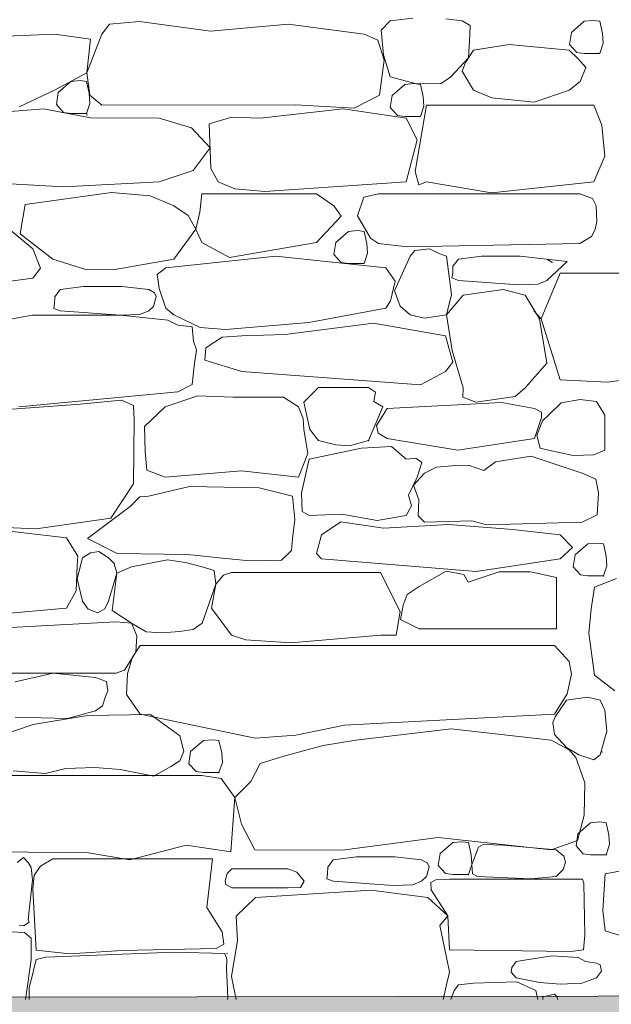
# Model space of a CAD drawing. Header units: millimetres. Extents: x -25516 to 3801, y -6942 to 11332.
# Tile 8 of 33: x -17907 to -16702, y 385 to 2392. Entities that reach past the tile are written whole.
import ezdxf

# ---------------------------------------------------------------- set-up
doc = ezdxf.new("R2010")
doc.units = ezdxf.units.MM
doc.header["$MEASUREMENT"] = 0
doc.linetypes.add('Wipeout_Contour', pattern=[1000, 0, -1000])
for name, color, linetype in [('POHLED ZÁPADNÍ_1_Konstrukce - krov', 7, 'Continuous'), ('POHLED ZÁPADNÍ_1_Situace - terén', 7, 'Continuous'), ('POHLED ZÁPADNÍ_1_Výplně - Povrchové', 7, 'Continuous'), ('POHLED ZÁPADNÍ_1_Výplně – Řezové', 7, 'Continuous')]:
    doc.layers.add(name, color=color, linetype=linetype)

# ---------------------------------------------------------------- blocks, each defined once
blk = doc.blocks.new('*X2', base_point=(-25798.9, -9432.9))
at = {"layer": 'POHLED ZÁPADNÍ_1_Výplně - Povrchové', "color": 253, "linetype": 'Continuous', "lineweight": 13}
for p, q in [((-17662.9, 2388.1), (-17724.1, 2382.4)), ((-17518.5, 2368.6), (-17662.9, 2388.1)), ((-17151.9, 2389.7), (-17170.8, 2370.2)), ((-17105.8, 2394.6), (-17151.9, 2389.7)), ((-17005.2, 2389.7), (-17038.8, 2393.4)), ((-16988.9, 2379.9), (-17005.2, 2389.7)), ((-16756.8, 2388.4), (-16782.8, 2365.7)), ((-16738.3, 2390), (-16756.8, 2388.4)), ((-16725.1, 2388.4), (-16738.3, 2390)), ((-16719.3, 2363.3), (-16725.1, 2388.4)), ((-17724.1, 2382.4), (-17739.5, 2362.3)), ((-17359.9, 2382.8), (-17518.5, 2368.6)), ((-17205.3, 2362.3), (-17359.9, 2382.8)), ((-17170.8, 2370.2), (-17165.8, 2320)), ((-16990, 2361.3), (-16988.9, 2379.9)), ((-17835.8, 2362.3), (-18022.3, 2354.4)), ((-17762.9, 2351.7), (-17835.8, 2362.3)), ((-17739.5, 2362.3), (-17770.3, 2283.4)), ((-17770.3, 2283.4), (-17762.9, 2351.7)), ((-17177.6, 2349.9), (-17205.3, 2362.3)), ((-17164.2, 2309.4), (-17177.6, 2349.9)), ((-16992.8, 2314.3), (-16990, 2361.3)), ((-16782.8, 2365.7), (-16786.5, 2341.2)), ((-16718.1, 2343.7), (-16719.3, 2363.3)), ((-16982.5, 2329.9), (-16998.7, 2304.4)), ((-16910, 2341.1), (-16982.5, 2329.9)), ((-16787.6, 2329.9), (-16910, 2341.1)), ((-16769.8, 2312.8), (-16787.6, 2329.9)), ((-16786.5, 2341.2), (-16771.8, 2325)), ((-16725.1, 2323), (-16718.1, 2343.7)), ((-17174.1, 2237.9), (-17164.2, 2309.4)), ((-17165.8, 2320), (-17151.9, 2275.5)), ((-17028.4, 2275.5), (-16992.8, 2314.3)), ((-16771.8, 2325), (-16756.8, 2323)), ((-16753.7, 2294.5), (-16769.8, 2312.8)), ((-16756.8, 2323), (-16725.1, 2323)), ((-16998.7, 2304.4), (-17005.2, 2286.5)), ((-16765.2, 2265.8), (-16753.7, 2294.5)), ((-17835.8, 2248.1), (-17770.3, 2283.4)), ((-17784.1, 2267.5), (-17802.6, 2265.8)), ((-17770.7, 2265.8), (-17784.1, 2267.5)), ((-17770.3, 2283.4), (-17764.2, 2237.6)), ((-17151.9, 2275.5), (-17098.4, 2261.2)), ((-17048.5, 2261.8), (-17028.4, 2275.5)), ((-17005.2, 2286.5), (-16982.5, 2248.1)), ((-17908.1, 2214.4), (-17835.8, 2248.1)), ((-17802.6, 2265.8), (-17828.6, 2243.2)), ((-17765.2, 2241.7), (-17770.7, 2265.8)), ((-17122.1, 2259.9), (-17148.2, 2237.3)), ((-17103.7, 2261.6), (-17122.1, 2259.9)), ((-17090.5, 2259.9), (-17103.7, 2261.6)), ((-17098.4, 2261.2), (-17048.5, 2261.8)), ((-17084.7, 2234.9), (-17090.5, 2259.9)), ((-16982.5, 2248.1), (-16945.2, 2232.6)), ((-16858.8, 2223.8), (-16787.6, 2248.1)), ((-16787.6, 2248.1), (-16765.2, 2265.8)), ((-17828.6, 2243.2), (-17832.3, 2218.7)), ((-17763.9, 2221.1), (-17765.2, 2241.7)), ((-17764.2, 2237.6), (-17739.5, 2217.7)), ((-17225.7, 2211.2), (-17174.1, 2237.9)), ((-17148.2, 2237.3), (-17151.9, 2212.8)), ((-17083.5, 2215.2), (-17084.7, 2234.9)), ((-16945.2, 2232.6), (-16858.8, 2223.8)), ((-17858.6, 2210), (-18095.9, 2190.7)), ((-17763.1, 2191.7), (-17858.6, 2210)), ((-17832.3, 2218.7), (-17817.6, 2202.4)), ((-17770.9, 2200.5), (-17763.9, 2221.1)), ((-17739.5, 2217.7), (-17344.6, 2218.4)), ((-17247.9, 2210), (-17417.3, 2190.7)), ((-17344.6, 2218.4), (-17225.7, 2211.2)), ((-17119.7, 2190.7), (-17247.9, 2210)), ((-17151.9, 2212.8), (-17137.1, 2196.5)), ((-17078.1, 2217.7), (-17101.1, 2082.4)), ((-17090.5, 2194.6), (-17083.5, 2215.2)), ((-16737, 2217.7), (-17078.1, 2217.7)), ((-16721.2, 2176.8), (-16737, 2217.7)), ((-17817.6, 2202.4), (-17802.6, 2200.5)), ((-17802.6, 2200.5), (-17770.9, 2200.5)), ((-17622.9, 2190.7), (-17763.1, 2191.7)), ((-17556.7, 2171.4), (-17622.9, 2190.7)), ((-17474.9, 2193.2), (-17520.8, 2179.5)), ((-17417.3, 2190.7), (-17474.9, 2193.2)), ((-17137.1, 2196.5), (-17122.1, 2194.6)), ((-17122.1, 2194.6), (-17090.5, 2194.6)), ((-17097.3, 2147), (-17119.7, 2190.7)), ((-17519.2, 2130.5), (-17556.7, 2171.4)), ((-17520.8, 2179.5), (-17517.3, 2088.5)), ((-16715.1, 2113.3), (-16721.2, 2176.8)), ((-17553.6, 2084.3), (-17519.2, 2130.5)), ((-17119.7, 2061.3), (-17097.3, 2147)), ((-16737, 2061.3), (-16715.1, 2113.3)), ((-17517.3, 2088.5), (-17502.8, 2061.3)), ((-17622.9, 2061.3), (-17553.6, 2084.3)), ((-17101.1, 2082.4), (-17093.9, 2054.9)), ((-18011.5, 2061.3), (-17817.4, 2051.4)), ((-17817.4, 2051.4), (-17622.9, 2061.3)), ((-17502.8, 2061.3), (-17468.4, 2047.2)), ((-17468.4, 2047.2), (-17407.3, 2041.9)), ((-17407.3, 2041.9), (-17119.7, 2061.3)), ((-17093.9, 2054.9), (-17078.1, 2061.3)), ((-17078.1, 2061.3), (-16945.6, 2038.8)), ((-16945.6, 2038.8), (-16737, 2061.3)), ((-17720.3, 2039.2), (-17896.2, 2014.8)), ((-17641.5, 2032.7), (-17720.3, 2039.2)), ((-17592.8, 2012.1), (-17641.5, 2032.7)), ((-17536.2, 2036.9), (-17539.9, 1999.5)), ((-17302.6, 2036.9), (-17536.2, 2036.9)), ((-17266.6, 2011.7), (-17302.6, 2036.9)), ((-17205.7, 2030.2), (-17218.5, 1992.3)), ((-17175.8, 2036.9), (-17205.7, 2030.2)), ((-16765.9, 2036.9), (-17175.8, 2036.9)), ((-16740, 2027.1), (-16765.9, 2036.9)), ((-16732.4, 2012.1), (-16740, 2027.1)), ((-17896.2, 2014.8), (-17906, 1955.1)), ((-17564, 1993), (-17592.8, 2012.1)), ((-17251.7, 1991.4), (-17266.6, 2011.7)), ((-16731.2, 1980.4), (-16732.4, 2012.1)), ((-17548.3, 1964.7), (-17564, 1993)), ((-17539.9, 1999.5), (-17548.3, 1964.7)), ((-17302.6, 1937.7), (-17251.7, 1991.4)), ((-17218.5, 1992.3), (-17192, 1946.3)), ((-17880.4, 1924.8), (-17945.4, 1978.8)), ((-16734.6, 1963.9), (-16731.2, 1980.4)), ((-17906, 1955.1), (-17839.8, 1903.6)), ((-17592.8, 1903.6), (-17548.3, 1964.7)), ((-17548.3, 1964.7), (-17536.2, 1937.7)), ((-17237, 1960.3), (-17263, 1937.7)), ((-17218.6, 1962), (-17237, 1960.3)), ((-17205.3, 1960.3), (-17218.6, 1962)), ((-17199.5, 1935.3), (-17205.3, 1960.3)), ((-16765.9, 1935.9), (-16742.2, 1950)), ((-16742.2, 1950), (-16734.6, 1963.9)), ((-17536.2, 1937.7), (-17479.5, 1907.3)), ((-17479.5, 1907.3), (-17302.6, 1937.7)), ((-17263, 1937.7), (-17266.7, 1913.2)), ((-17198.3, 1915.6), (-17199.5, 1935.3)), ((-17192, 1946.3), (-17175.8, 1935.9)), ((-17175.8, 1935.9), (-17116.7, 1928.7)), ((-17116.7, 1928.7), (-16765.9, 1935.9)), ((-17864.4, 1885.2), (-17880.4, 1924.8)), ((-17385.1, 1910), (-17609.4, 1885.7)), ((-17161.2, 1885.7), (-17385.1, 1910)), ((-17266.7, 1913.2), (-17252, 1896.9)), ((-17205.3, 1895), (-17198.3, 1915.6)), ((-17111.7, 1909.5), (-17143.2, 1838.9)), ((-17102.2, 1921.1), (-17111.7, 1909.5)), ((-17072, 1924.8), (-17102.2, 1921.1)), ((-17050.8, 1914.7), (-17072, 1924.8)), ((-17037.1, 1909.5), (-17050.8, 1914.7)), ((-17026.9, 1831.6), (-17037.1, 1909.5)), ((-16965.8, 1909.8), (-17013.1, 1903.6)), ((-16928.3, 1910), (-16965.8, 1909.8)), ((-16887.4, 1909.7), (-16928.3, 1910)), ((-16791.6, 1899), (-16887.4, 1909.7)), ((-17839.8, 1903.6), (-17770.3, 1882.1)), ((-17713, 1882.9), (-17592.8, 1903.6)), ((-17252, 1896.9), (-17237, 1895)), ((-17237, 1895), (-17205.3, 1895)), ((-17024.2, 1889.1), (-17024.6, 1875.1)), ((-17013.1, 1903.6), (-17024.2, 1889.1)), ((-16821.1, 1897.1), (-16832.8, 1903.6)), ((-16832.8, 1860.4), (-16791.6, 1899)), ((-17880.4, 1864.9), (-17864.4, 1885.2)), ((-17770.3, 1882.1), (-17713, 1882.9)), ((-17609.4, 1885.7), (-17627, 1872.1)), ((-17627, 1872.1), (-17622.9, 1844)), ((-17141.9, 1858.8), (-17161.2, 1885.7)), ((-17024.6, 1875.1), (-17026.4, 1865.3)), ((-16805.5, 1875.1), (-16844.6, 1782.2)), ((-16673.7, 1875.1), (-16805.5, 1875.1)), ((-18044.8, 1843.5), (-17880.4, 1864.9)), ((-17777, 1847.8), (-17824.3, 1841.6)), ((-17739.5, 1848), (-17777, 1847.8)), ((-17698.7, 1847.7), (-17739.5, 1848)), ((-17644.1, 1841.6), (-17698.7, 1847.7)), ((-17151.2, 1818.9), (-17141.9, 1858.8)), ((-17026.4, 1865.3), (-17013.1, 1860.4)), ((-17013.1, 1860.4), (-16890.2, 1851.4)), ((-16890.2, 1851.4), (-16850.7, 1852.9)), ((-16850.7, 1852.9), (-16832.8, 1860.4)), ((-17835.4, 1827), (-17835.8, 1813.1)), ((-17824.3, 1841.6), (-17835.4, 1827)), ((-17632.3, 1835.1), (-17644.1, 1841.6)), ((-17634.2, 1807.5), (-17628.9, 1827.4)), ((-17628.9, 1827.4), (-17632.3, 1835.1)), ((-17622.9, 1844), (-17609.4, 1803.9)), ((-17143.2, 1838.9), (-17131.5, 1808.2)), ((-17037.1, 1790), (-17026.9, 1831.6)), ((-17003.5, 1830.3), (-17037.1, 1790)), ((-16922, 1842.1), (-17003.5, 1830.3)), ((-16877.4, 1830.3), (-16922, 1842.1)), ((-16848.1, 1782.1), (-16877.4, 1830.3)), ((-17835.8, 1813.1), (-17837.6, 1803.2)), ((-17644.1, 1798.3), (-17634.2, 1807.5)), ((-17161.2, 1803.9), (-17151.2, 1818.9)), ((-17131.5, 1808.2), (-17111.7, 1790)), ((-17881.7, 1789.5), (-17989, 1769.5)), ((-17701.4, 1789.3), (-17881.7, 1789.5)), ((-17837.6, 1803.2), (-17824.3, 1798.3)), ((-17824.3, 1798.3), (-17701.4, 1789.3)), ((-17701.4, 1789.3), (-17662, 1790.9)), ((-17605.5, 1779.4), (-17701.4, 1789.3)), ((-17662, 1790.9), (-17644.1, 1798.3)), ((-17609.4, 1803.9), (-17592.8, 1790.1)), ((-17592.8, 1790.1), (-17539.3, 1764.6)), ((-17318.1, 1774.7), (-17161.2, 1803.9)), ((-17111.7, 1790), (-17082.4, 1783.6)), ((-17082.4, 1783.6), (-17037.1, 1790)), ((-17037.1, 1790), (-17026, 1717.5)), ((-16859.4, 1798.4), (-16844.6, 1782.2)), ((-17585, 1769.5), (-17605.5, 1779.4)), ((-17555.7, 1765.9), (-17585, 1769.5)), ((-17552.8, 1736.3), (-17555.7, 1765.9)), ((-17487.6, 1760.5), (-17318.1, 1774.7)), ((-17186.3, 1773.4), (-17366.2, 1750.3)), ((-17039.1, 1747.1), (-17186.3, 1773.4)), ((-16832.8, 1692), (-16848.1, 1782.1)), ((-16844.6, 1782.2), (-16805.5, 1657.9)), ((-17539.3, 1764.6), (-17487.6, 1760.5)), ((-17454.3, 1747.1), (-17494.7, 1744.6)), ((-17366.2, 1750.3), (-17454.3, 1747.1)), ((-17024.6, 1693.7), (-17039.1, 1747.1)), ((-17546.8, 1719.2), (-17552.8, 1736.3)), ((-17494.7, 1744.6), (-17527.9, 1723.3)), ((-17551.6, 1686.6), (-17546.8, 1719.2)), ((-17527.9, 1723.3), (-17529.9, 1698)), ((-17026, 1717.5), (-17003.5, 1641.5)), ((-17555.9, 1648.1), (-17551.6, 1686.6)), ((-17529.9, 1698), (-17454.3, 1674.5)), ((-17039.1, 1674.5), (-17024.6, 1693.7)), ((-16877.4, 1641.5), (-16832.8, 1692)), ((-17454.3, 1674.5), (-17090.2, 1647.4)), ((-17090.2, 1647.4), (-17039.1, 1674.5)), ((-17585, 1633.6), (-17555.9, 1648.1)), ((-16805.5, 1657.9), (-16709.2, 1653.3)), ((-16709.2, 1653.3), (-16673.7, 1657.9)), ((-17909, 1602.9), (-17585, 1633.6)), ((-17544, 1625.5), (-17610.8, 1602.5)), ((-17472.6, 1622.4), (-17544, 1625.5)), ((-17298.5, 1642.1), (-17327.8, 1612.1)), ((-17196.2, 1642.1), (-17298.5, 1642.1)), ((-17182.3, 1632.5), (-17196.2, 1642.1)), ((-17185.5, 1613.3), (-17182.3, 1632.5)), ((-17003.5, 1641.5), (-17004.1, 1622.6)), ((-16897.2, 1623.6), (-16877.4, 1641.5)), ((-17783.8, 1608.3), (-17963.7, 1594.8)), ((-17699.7, 1616.6), (-17783.8, 1608.3)), ((-17675.1, 1605.7), (-17699.7, 1616.6)), ((-17673.5, 1576.8), (-17675.1, 1605.7)), ((-17369.8, 1622.4), (-17472.6, 1622.4)), ((-17338.8, 1602.5), (-17369.8, 1622.4)), ((-17327.8, 1612.1), (-17316, 1556.6)), ((-17167.4, 1602.7), (-17185.5, 1613.3)), ((-16925.6, 1611.9), (-17158.6, 1599.2)), ((-17004.1, 1622.6), (-16977.7, 1612.4)), ((-16977.7, 1612.4), (-16897.2, 1623.6)), ((-16858.3, 1599.2), (-16925.6, 1611.9)), ((-16803.9, 1610.7), (-16829.9, 1586)), ((-16765.3, 1618), (-16803.9, 1610.7)), ((-16732.1, 1613.6), (-16765.3, 1618)), ((-16715, 1586), (-16732.1, 1613.6)), ((-17610.8, 1602.5), (-17652.5, 1562.4)), ((-17329.3, 1579), (-17338.8, 1602.5)), ((-17196.2, 1533.9), (-17167.4, 1602.7)), ((-17158.6, 1599.2), (-17179.8, 1564.6)), ((-16843.7, 1591.8), (-16858.3, 1599.2)), ((-16843.7, 1580.9), (-16843.7, 1591.8)), ((-16829.9, 1586), (-16842, 1574.5)), ((-16715, 1514.7), (-16715, 1586)), ((-17675.3, 1445.5), (-17673.5, 1576.8)), ((-17327.8, 1557.5), (-17329.3, 1579)), ((-16858.3, 1538.5), (-16843.7, 1580.9)), ((-16842, 1574.5), (-16853.1, 1545.2)), ((-17652.5, 1562.4), (-17651.5, 1511.7)), ((-17319.7, 1507.9), (-17327.8, 1557.5)), ((-17316, 1556.6), (-17298.5, 1533.9)), ((-17179.8, 1564.6), (-17176.3, 1548.9)), ((-17176.3, 1548.9), (-17158.6, 1538.5)), ((-16853.1, 1545.2), (-16846.7, 1518.4)), ((-17298.5, 1533.9), (-17262.8, 1525.1)), ((-17262.8, 1525.1), (-17235, 1523.4)), ((-17235, 1523.4), (-17196.2, 1533.9)), ((-17158.6, 1538.5), (-17014.2, 1514.6)), ((-17014.2, 1514.6), (-16858.3, 1538.5)), ((-17651.5, 1511.7), (-17648.3, 1473.4)), ((-17338.8, 1459.3), (-17319.7, 1507.9)), ((-17210.9, 1518.4), (-17317, 1496.3)), ((-17149.6, 1521.9), (-17210.9, 1518.4)), ((-17119.7, 1496.3), (-17149.6, 1521.9)), ((-16846.7, 1518.4), (-16829.9, 1514.7)), ((-16829.9, 1514.7), (-16779, 1503.9)), ((-16779, 1503.9), (-16737, 1505.1)), ((-16737, 1505.1), (-16715, 1514.7)), ((-17317, 1496.3), (-17332.9, 1427.8)), ((-17100.2, 1498.2), (-17119.7, 1496.3)), ((-17087.9, 1489.3), (-17100.2, 1498.2)), ((-17097, 1459.6), (-17087.9, 1489.3)), ((-16937.3, 1490.8), (-16961.3, 1472.7)), ((-16865, 1502.2), (-16937.3, 1490.8)), ((-16761.2, 1467.9), (-16865, 1502.2)), ((-17648.3, 1473.4), (-17610.8, 1459.3)), ((-17610.8, 1459.3), (-17455.2, 1472.6)), ((-17455.2, 1472.6), (-17338.8, 1459.3)), ((-17082, 1467.9), (-17104.5, 1443.3)), ((-17057.5, 1480), (-17082, 1467.9)), ((-17018.2, 1483.1), (-17057.5, 1480)), ((-16992.6, 1483.9), (-17018.2, 1483.1)), ((-16961.3, 1472.7), (-16992.6, 1483.9)), ((-16733.2, 1455.3), (-16761.2, 1467.9)), ((-17721.1, 1375.9), (-17675.3, 1445.5)), ((-17115.1, 1422.9), (-17097, 1459.6)), ((-16728, 1427.2), (-16733.2, 1455.3)), ((-17561.1, 1440.4), (-17644.9, 1421)), ((-17419.1, 1437.8), (-17561.1, 1440.4)), ((-17351.3, 1421), (-17419.1, 1437.8)), ((-17332.9, 1427.8), (-17331.2, 1389.7)), ((-17104.5, 1443.3), (-17093.9, 1413.2)), ((-16730.3, 1382.6), (-16728, 1427.2)), ((-17662.1, 1419.2), (-17682.2, 1399.5)), ((-17644.9, 1421), (-17662.1, 1419.2)), ((-17346.7, 1373.1), (-17351.3, 1421)), ((-17108.9, 1400.9), (-17115.1, 1422.9)), ((-17093.9, 1413.2), (-17095.3, 1380.6)), ((-17682.2, 1399.5), (-17769.2, 1334.5)), ((-17331.2, 1389.7), (-17317, 1381.4)), ((-17119.7, 1381.4), (-17108.9, 1400.9)), ((-17873.5, 1354.3), (-17721.1, 1375.9)), ((-17351.3, 1334.5), (-17346.7, 1373.1)), ((-17317, 1381.4), (-17250.5, 1383.7)), ((-17252.9, 1368.5), (-17291.9, 1341.8)), ((-17166, 1355.4), (-17252.9, 1368.5)), ((-17250.5, 1383.7), (-17178.4, 1371.1)), ((-17178.4, 1371.1), (-17119.7, 1381.4)), ((-17095.3, 1380.6), (-17082, 1367.5)), ((-17082, 1367.5), (-16986, 1370.5)), ((-16986, 1370.5), (-16956.1, 1362.3)), ((-16956.1, 1362.3), (-16761.2, 1367.5)), ((-16761.2, 1367.5), (-16730.3, 1382.6)), ((-17811.4, 1335.9), (-17988.9, 1356.5)), ((-17972.3, 1358.1), (-17873.5, 1354.3)), ((-17033.6, 1362.7), (-17166, 1355.4)), ((-16902.4, 1352.8), (-17033.6, 1362.7)), ((-16805.5, 1341.8), (-16902.4, 1352.8)), ((-17788.8, 1298.1), (-17811.4, 1335.9)), ((-17769.2, 1334.5), (-17708.2, 1303.6)), ((-17353.2, 1310.1), (-17351.3, 1334.5)), ((-17291.9, 1341.8), (-17302.6, 1304.1)), ((-16780.7, 1316.4), (-16805.5, 1341.8)), ((-16731, 1325.2), (-16749.5, 1323.6)), ((-16717.8, 1323.6), (-16731, 1325.2)), ((-17762.9, 1305.5), (-17779.1, 1294.9)), ((-17745.9, 1307.9), (-17762.9, 1305.5)), ((-17726.3, 1294.9), (-17745.9, 1307.9)), ((-17373.6, 1290.1), (-17353.2, 1310.1)), ((-16805.5, 1293), (-16780.7, 1316.4)), ((-16749.5, 1323.6), (-16775.5, 1301)), ((-16712, 1298.6), (-16717.8, 1323.6)), ((-17789.7, 1279.5), (-17788.8, 1298.1)), ((-17779.1, 1294.9), (-17789.7, 1251.9)), ((-17714.6, 1283.2), (-17726.3, 1294.9)), ((-17708.2, 1303.6), (-17564.2, 1301.6)), ((-17605.6, 1290.8), (-17679.4, 1276.5)), ((-17569.1, 1285.5), (-17605.6, 1290.8)), ((-17535.5, 1276.5), (-17569.1, 1285.5)), ((-17564.2, 1301.6), (-17500.4, 1295.3)), ((-17500.4, 1295.3), (-17439.1, 1289)), ((-17439.1, 1289), (-17373.6, 1290.1)), ((-17302.6, 1304.1), (-17291.9, 1293)), ((-17291.9, 1293), (-16977.1, 1267.2)), ((-16977.1, 1267.2), (-16805.5, 1293)), ((-16775.5, 1301), (-16779.2, 1276.5)), ((-16710.8, 1278.9), (-16712, 1298.6)), ((-17792.1, 1228.1), (-17789.7, 1279.5)), ((-17709.4, 1264), (-17714.6, 1283.2)), ((-17679.4, 1276.5), (-17709.4, 1264)), ((-17511.1, 1269), (-17535.5, 1276.5)), ((-17507.5, 1241.1), (-17511.1, 1269)), ((-17475.4, 1265.2), (-17492, 1259.9)), ((-17171.8, 1265.2), (-17475.4, 1265.2)), ((-17131.7, 1185.9), (-17171.8, 1265.2)), ((-17038.3, 1267.8), (-17093.3, 1236.8)), ((-17002.3, 1260.9), (-17038.3, 1267.8)), ((-16930.1, 1266.6), (-16993.1, 1245.2)), ((-16866, 1266.3), (-16930.1, 1266.6)), ((-16813, 1254.9), (-16866, 1266.3)), ((-16779.2, 1276.5), (-16764.5, 1260.2)), ((-16717.8, 1258.3), (-16710.8, 1278.9)), ((-17789.7, 1251.9), (-17779.1, 1206.5)), ((-17726.3, 1206.5), (-17709.4, 1264)), ((-17709.4, 1264), (-17718.8, 1187.9)), ((-17492, 1259.9), (-17507.5, 1241.1)), ((-16993.1, 1245.2), (-17002.3, 1260.9)), ((-16813, 1150.4), (-16813, 1254.9)), ((-16764.5, 1260.2), (-16749.5, 1258.3)), ((-16749.5, 1258.3), (-16717.8, 1258.3)), ((-16691, 1252.7), (-16735.9, 1235.5)), ((-17811.4, 1192.6), (-17792.1, 1228.1)), ((-17535.5, 1161.6), (-17507.5, 1241.1)), ((-17507.5, 1241.1), (-17516.4, 1192.2)), ((-17093.3, 1236.8), (-17117.6, 1220.3)), ((-16735.9, 1235.5), (-16742.4, 1191.2)), ((-17779.1, 1206.5), (-17767.8, 1190.6)), ((-17733.4, 1190.9), (-17726.3, 1206.5)), ((-17117.6, 1220.3), (-17125.9, 1198.5)), ((-17951, 1179.9), (-17811.4, 1192.6)), ((-17767.8, 1190.6), (-17748.1, 1183.1)), ((-17748.1, 1183.1), (-17733.4, 1190.9)), ((-17718.8, 1187.9), (-17679.4, 1161.6)), ((-17516.4, 1192.2), (-17475.4, 1137.2)), ((-17140, 1137.2), (-17131.7, 1185.9)), ((-17125.9, 1198.5), (-17131.1, 1169.6)), ((-16742.4, 1191.2), (-16747.4, 1141.4)), ((-17710.4, 1164.9), (-18220, 1136.5)), ((-17679.4, 1161.6), (-17710.4, 1164.9)), ((-17131.1, 1169.6), (-17093.3, 1150.4)), ((-17668.2, 1135.9), (-17679.4, 1161.6)), ((-17679.4, 1161.6), (-17649.1, 1143.9)), ((-17649.1, 1143.9), (-17617.2, 1142.4)), ((-17617.2, 1142.4), (-17581.6, 1144.9)), ((-17581.6, 1144.9), (-17553.5, 1149.3)), ((-17553.5, 1149.3), (-17535.5, 1161.6)), ((-17093.3, 1150.4), (-16813, 1150.4)), ((-17670.2, 1102.9), (-17668.2, 1135.9)), ((-17475.4, 1137.2), (-17446.3, 1127.8)), ((-17446.3, 1127.8), (-17354.4, 1121.8)), ((-17354.4, 1121.8), (-17171.8, 1137.2)), ((-17171.8, 1137.2), (-17140, 1137.2)), ((-16747.4, 1141.4), (-16735.9, 1056)), ((-17661.6, 1116.7), (-17677.4, 1092.3)), ((-16817.3, 1116.7), (-17661.6, 1116.7)), ((-16787.6, 1083.7), (-16817.3, 1116.7)), ((-17693.8, 1066.2), (-17670.2, 1102.9)), ((-17677.4, 1092.3), (-17687.3, 1059.3)), ((-16783, 1058), (-16787.6, 1083.7)), ((-17710.4, 1059.9), (-17693.8, 1066.2)), ((-18220, 1059.9), (-17710.4, 1059.9)), ((-17839, 1059.7), (-17916.4, 1042.6)), ((-17752.7, 1051.1), (-17839, 1059.7)), ((-17730.5, 1043.2), (-17752.7, 1051.1)), ((-17687.3, 1059.3), (-17689.3, 1016.4)), ((-16791.6, 1017.7), (-16783, 1058)), ((-16735.9, 1056), (-16694.6, 1024.1)), ((-17732.1, 1012.3), (-17727.3, 1024.3)), ((-17727.3, 1024.3), (-17730.5, 1043.2)), ((-17738.4, 993.3), (-17732.1, 1012.3)), ((-17689.3, 1016.4), (-17661.6, 976.1)), ((-16817.3, 976.1), (-16791.6, 1017.7)), ((-16793.2, 1005.2), (-16816.1, 971)), ((-16750, 1010.9), (-16793.2, 1005.2)), ((-16724.3, 1005.2), (-16750, 1010.9)), ((-16714.8, 984.6), (-16724.3, 1005.2)), ((-17809.7, 967.6), (-17752.7, 983.4)), ((-17752.7, 983.4), (-17738.4, 993.3)), ((-16711, 941.9), (-16714.8, 984.6)), ((-17916.4, 970.2), (-17809.7, 967.6)), ((-17768.7, 973.5), (-17879.4, 955.1)), ((-17640.5, 975.9), (-17768.7, 973.5)), ((-17661.6, 976.1), (-17427, 927.5)), ((-17581, 932.6), (-17640.5, 975.9)), ((-17245.5, 953.9), (-16817.3, 976.1)), ((-16816.1, 971), (-16821, 959.6)), ((-17879.4, 955.1), (-17948.1, 932.6)), ((-17344.1, 933.9), (-17245.5, 953.9)), ((-17027.9, 946.4), (-17222, 923.3)), ((-16823.9, 923.3), (-17027.9, 946.4)), ((-16821, 959.6), (-16817.1, 934.9)), ((-17572.7, 901.1), (-17581, 932.6)), ((-17514.3, 924.3), (-17532.7, 922.7)), ((-17501, 922.7), (-17514.3, 924.3)), ((-17427, 927.5), (-17344.1, 933.9)), ((-17222, 923.3), (-17288.6, 912.7)), ((-16787.6, 903.5), (-16823.9, 923.3)), ((-16817.1, 934.9), (-16792.9, 908.8)), ((-16724.3, 893.5), (-16711, 941.9)), ((-17532.7, 922.7), (-17558.7, 900.1)), ((-17495.3, 897.6), (-17501, 922.7)), ((-17288.6, 912.7), (-17368.5, 891)), ((-16792.9, 908.8), (-16767.6, 893.5)), ((-16773.8, 888.3), (-16787.6, 903.5)), ((-17581, 881.1), (-17572.7, 901.1)), ((-17558.7, 900.1), (-17562.4, 875.5)), ((-17494, 878), (-17495.3, 897.6)), ((-17368.5, 891), (-17417.3, 875.8)), ((-16755.3, 836.2), (-16773.8, 888.3)), ((-16767.6, 893.5), (-16737.5, 883.6)), ((-16737.5, 883.6), (-16724.3, 893.5)), ((-17855.2, 855.7), (-17812.8, 865.5)), ((-17812.8, 865.5), (-17753.9, 867.4)), ((-17753.9, 867.4), (-17702.4, 863.7)), ((-17702.4, 863.7), (-17633.4, 849.9)), ((-17633.4, 849.9), (-17599.4, 869.8)), ((-17599.4, 869.8), (-17581, 881.1)), ((-17562.4, 875.5), (-17547.7, 859.3)), ((-17501, 857.4), (-17494, 878)), ((-17417.3, 875.8), (-17435.8, 839.5)), ((-17536.2, 851.4), (-17981.7, 851.4)), ((-17920.2, 861.2), (-17855.2, 855.7)), ((-17547.7, 859.3), (-17532.7, 857.4)), ((-17496.6, 845.6), (-17536.2, 851.4)), ((-17532.7, 857.4), (-17501, 857.4)), ((-17468.7, 806.6), (-17496.6, 845.6)), ((-17435.8, 839.5), (-17468.7, 806.6)), ((-16756.6, 770.8), (-16755.3, 836.2)), ((-17476.8, 696.2), (-17468.7, 806.6)), ((-17468.7, 806.6), (-17455, 752.3)), ((-16770.5, 718.7), (-16756.6, 770.8)), ((-17455, 752.3), (-17427.9, 700.1)), ((-16743.7, 755.3), (-16769.7, 732.7)), ((-16725.3, 756.9), (-16743.7, 755.3)), ((-16712, 755.3), (-16725.3, 756.9)), ((-16706.3, 730.2), (-16712, 755.3)), ((-17249.7, 699.5), (-17054.3, 725.3)), ((-17054.3, 725.3), (-16823.9, 700.2)), ((-16769.7, 732.7), (-16773.4, 708.1)), ((-16705, 710.6), (-16706.3, 730.2)), ((-17682.8, 679.4), (-17568.1, 709.4)), ((-17568.1, 709.4), (-17476.8, 696.2)), ((-17024.6, 714.8), (-17050.6, 692.2)), ((-17006.1, 716.4), (-17024.6, 714.8)), ((-16992.9, 714.8), (-17006.1, 716.4)), ((-16987.1, 689.7), (-16992.9, 714.8)), ((-16972.3, 705.5), (-16974.1, 700.2)), ((-16962.7, 711.1), (-16972.3, 705.5)), ((-16921.9, 709.3), (-16962.7, 711.1)), ((-16813.8, 700.2), (-16921.9, 709.3)), ((-16823.9, 700.2), (-16770.5, 718.7)), ((-16773.4, 708.1), (-16758.7, 691.9)), ((-16712, 689.9), (-16705, 710.6)), ((-17981.7, 696.2), (-17767.1, 694.1)), ((-17899.1, 684.4), (-17912.5, 674.4)), ((-17890.1, 674.4), (-17899.1, 684.4)), ((-17767.1, 694.1), (-17682.8, 679.4)), ((-17427.9, 700.1), (-17249.7, 699.5)), ((-17221, 685.6), (-17268.2, 679.4)), ((-17183.4, 685.8), (-17221, 685.6)), ((-17142.6, 685.5), (-17183.4, 685.8)), ((-17088, 679.4), (-17142.6, 685.5)), ((-17050.6, 692.2), (-17054.3, 667.7)), ((-16985.9, 670.1), (-16987.1, 689.7)), ((-16974.1, 700.2), (-16985.9, 670.1)), ((-16798.4, 686.9), (-16813.8, 700.2)), ((-16795.2, 674.6), (-16798.4, 686.9)), ((-16758.7, 691.9), (-16743.7, 689.9)), ((-16743.7, 689.9), (-16712, 689.9)), ((-17883.6, 663.9), (-17890.1, 674.4)), ((-17880.7, 638.5), (-17883.6, 663.9)), ((-17864.3, 666.5), (-17877.4, 648)), ((-17839.8, 681.7), (-17864.3, 666.5)), ((-17514.4, 681.7), (-17839.8, 681.7)), ((-17525.5, 582.5), (-17514.4, 681.7)), ((-17279.3, 664.8), (-17279.8, 650.9)), ((-17268.2, 679.4), (-17279.3, 664.8)), ((-17076.2, 672.9), (-17088, 679.4)), ((-17078.1, 645.4), (-17072.8, 665.2)), ((-17072.8, 665.2), (-17076.2, 672.9)), ((-17054.3, 667.7), (-17039.6, 651.4)), ((-16992.9, 649.5), (-16985.9, 670.1)), ((-16985.9, 670.1), (-16984.3, 651.2)), ((-16799.5, 659.8), (-16795.2, 674.6)), ((-17877.4, 648), (-17880.4, 619.6)), ((-17484.3, 652), (-17488.3, 636.7)), ((-17474.8, 661.3), (-17484.3, 652)), ((-17360.6, 661.3), (-17474.8, 661.3)), ((-17342.1, 654.3), (-17360.6, 661.3)), ((-17327.4, 636.1), (-17342.1, 654.3)), ((-17279.8, 650.9), (-17281.5, 641.1)), ((-17088, 636.1), (-17078.1, 645.4)), ((-17039.6, 651.4), (-17024.6, 649.5)), ((-17024.6, 649.5), (-16992.9, 649.5)), ((-16984.3, 651.2), (-16974.1, 645.4)), ((-16974.1, 645.4), (-16865.5, 640.6)), ((-16865.5, 640.6), (-16813.8, 645.4)), ((-16813.8, 645.4), (-16799.5, 659.8)), ((-16719.2, 576.6), (-16714.1, 651)), ((-16714.1, 651), (-16677.4, 658)), ((-17890.1, 557.4), (-17880.7, 638.5)), ((-17488.3, 636.7), (-17487.3, 629.3)), ((-17487.3, 629.3), (-17474.8, 622.3)), ((-17474.8, 622.3), (-17360.6, 622.3)), ((-17360.6, 622.3), (-17334.9, 623.2)), ((-17334.9, 623.2), (-17327.4, 636.1)), ((-17281.5, 641.1), (-17268.2, 636.1)), ((-17268.2, 636.1), (-17145.3, 627.1)), ((-17145.3, 627.1), (-17105.9, 628.7)), ((-17105.9, 628.7), (-17088, 636.1)), ((-17059, 638.8), (-17069.3, 633.3)), ((-17069.3, 633.3), (-17068.5, 618.6)), ((-17031.2, 640.1), (-17059, 638.8)), ((-16760.6, 640.1), (-17031.2, 640.1)), ((-16757.8, 631.8), (-16760.6, 640.1)), ((-16755.2, 526), (-16757.8, 631.8)), ((-17880.4, 619.6), (-17873.2, 495.8)), ((-17426.6, 602.5), (-17466.2, 564.9)), ((-17191.6, 617.7), (-17426.6, 602.5)), ((-17075.4, 602.5), (-17191.6, 617.7)), ((-17035, 565.5), (-17075.4, 602.5)), ((-17068.5, 618.6), (-17035, 565.5)), ((-17494.2, 532.5), (-17525.5, 582.5)), ((-17466.2, 564.9), (-17463, 514.7)), ((-17050.9, 545.9), (-17035, 565.5)), ((-17035, 565.5), (-17031.2, 496.2)), ((-16714.1, 535), (-16719.2, 576.6)), ((-17908, 546.5), (-17898.7, 545.1)), ((-17898.7, 545.1), (-17887.5, 552.7)), ((-17887.5, 552.7), (-17890.1, 557.4)), ((-17031.4, 451.5), (-17050.9, 545.9)), ((-17897.2, 531.2), (-18009.2, 537.3)), ((-17883.6, 519.9), (-17897.2, 531.2)), ((-17491.4, 508), (-17494.2, 532.5)), ((-16758.4, 496.2), (-16755.2, 526)), ((-16714.1, 535), (-16661.9, 518.4)), ((-17883.6, 506.4), (-17883.6, 519.9)), ((-17883.4, 476.4), (-17883.6, 506.4)), ((-17506.5, 498.7), (-17491.4, 508)), ((-17463, 514.7), (-17475.2, 442.4)), ((-17873.2, 495.8), (-17805.4, 487.9)), ((-17853.6, 481.4), (-17593.3, 491.5)), ((-17805.4, 487.9), (-17698.9, 495.1)), ((-17698.9, 495.1), (-17506.5, 498.7)), ((-17593.3, 491.5), (-17489.1, 488.7)), ((-17484.9, 477.2), (-17489.1, 488.7)), ((-17031.2, 496.2), (-16784.6, 493.1)), ((-16822.7, 483.7), (-16895.2, 472.5)), ((-16769.2, 480.7), (-16822.7, 483.7)), ((-16784.6, 493.1), (-16758.4, 496.2)), ((-17895.2, 394.7), (-17883.4, 476.4)), ((-17873.2, 476.4), (-17887.8, 419.1)), ((-17873.2, 476.4), (-17853.6, 481.4)), ((-17485.5, 457.3), (-17484.9, 477.2)), ((-16895.2, 472.5), (-16904.6, 460.3)), ((-16754.1, 472.5), (-16769.2, 480.7)), ((-16731.8, 468.9), (-16754.1, 472.5)), ((-16724.1, 465.6), (-16731.8, 468.9)), ((-16721.5, 452.9), (-16724.1, 465.6)), ((-17483.1, 397.6), (-17485.5, 457.3)), ((-17475.2, 442.4), (-17466, 394.7)), ((-17044, 394.7), (-17031.4, 451.5)), ((-16904.6, 460.3), (-16905.8, 450.6)), ((-16905.8, 450.6), (-16895.2, 438.8)), ((-16731.5, 438.8), (-16721.5, 452.9)), ((-17013.1, 424.9), (-17022, 413.1)), ((-16982.5, 428.5), (-17013.1, 424.9)), ((-16893.9, 431), (-16982.5, 428.5)), ((-16895.2, 438.8), (-16848.2, 429.5)), ((-16855.6, 413.1), (-16893.9, 431)), ((-16848.2, 429.5), (-16805.2, 426.4)), ((-16805.2, 426.4), (-16761.8, 428.2)), ((-16761.8, 428.2), (-16731.5, 438.8)), ((-17887.8, 419.1), (-17887.6, 394.7)), ((-17022, 413.1), (-17028.5, 394.7)), ((-16851.1, 394.7), (-16855.6, 413.1)), ((-16817.3, 405.5), (-16840.9, 400.2)), ((-16811.7, 400.2), (-16817.3, 405.5)), ((-17483.6, 394.7), (-17483.1, 397.6)), ((-16840.9, 400.2), (-16841.2, 394.7)), ((-16811.5, 394.7), (-16811.7, 400.2))]:
    blk.add_line(p, q, dxfattribs=at)
for p in [(-16725.1, 2323), (-17770.9, 2200.5), (-17770, 2197.3), (-17090.5, 2194.6), (-17205.3, 1895), (-17196.2, 1533.9), (-16717.8, 1258.3), (-16720.3, 899.6), (-17501, 857.4), (-16712, 689.9), (-16992.9, 649.5), (-17484.3, 488.8)]:
    blk.add_point(p, dxfattribs=at)

msp = doc.modelspace()

# ---------------------------------------------------------------- wipeouts: each hides what was drawn before it
at = {"color": 254, "linetype": 'Wipeout_Contour', "lineweight": 0, "ltscale": 85241.11257}
msp.add_wipeout([(-20978.6, 433.7), (-21480.5, 393.8), (-15504.5, 403.5), (-14615.8, 415.3), (-12634.7, 441.7)], dxfattribs=at).dxf.layer = 'POHLED ZÁPADNÍ_1_Výplně - Povrchové'

# ---------------------------------------------------------------- next in the draw order: hatches: boundary and pattern name
at = {"layer": 'POHLED ZÁPADNÍ_1_Výplně – Řezové', "linetype": 'Continuous', "lineweight": 0, "true_color": 0x392b0b}
msp.add_hatch(color=38, dxfattribs=at).paths.add_polyline_path([(-23665.6, 390.3), (-25515.5, 410.3), (-25515.5, -2550), (-10974.2, -2550), (-10974.2, 450), (-12006.7, 450), (-15504.5, 403.5)])

# ---------------------------------------------------------------- next in the draw order: linework, layer by layer
at = {"layer": 'POHLED ZÁPADNÍ_1_Situace - terén', "color": 251, "linetype": 'Continuous', "lineweight": 20, "true_color": 0x6a6a6a, "flags": 128}
msp.add_lwpolyline([(-25515.5, 410.3), (-23665.6, 390.3), (-15504.5, 403.5), (-12006.7, 450), (-10974.2, 450)], dxfattribs=at)

# ---------------------------------------------------------------- next in the draw order: wipeouts: each hides what was drawn before it
at = {"color": 254, "linetype": 'Wipeout_Contour', "lineweight": 0, "ltscale": 299864.801757}
msp.add_wipeout([(-10999.7, 3180), (-20988.7, 3180), (-20988.7, 3073.5), (-20901.5, 3069.7), (-20903.6, 3019.4), (-20671.3, 3019.4), (-20684.7, 2969.4), (-20721.2, 2932.8), (-20771.1, 2919.4), (-20908, 2919.4), (-20910.2, 2870), (-20978.6, 2870), (-20978.6, 433.7), (-12634.7, 441.7), (-12006.7, 450), (-10999.7, 450)], dxfattribs=at).dxf.layer = 'POHLED ZÁPADNÍ_1_Výplně - Povrchové'

# ---------------------------------------------------------------- next in the draw order: block references
at = {"layer": 'POHLED ZÁPADNÍ_1_Konstrukce - krov', "color": 9, "linetype": 'Continuous', "lineweight": 13}
msp.add_blockref('*X2', (-25798.9, -9432.9), dxfattribs=at)

doc.saveas('drawing.dxf')
